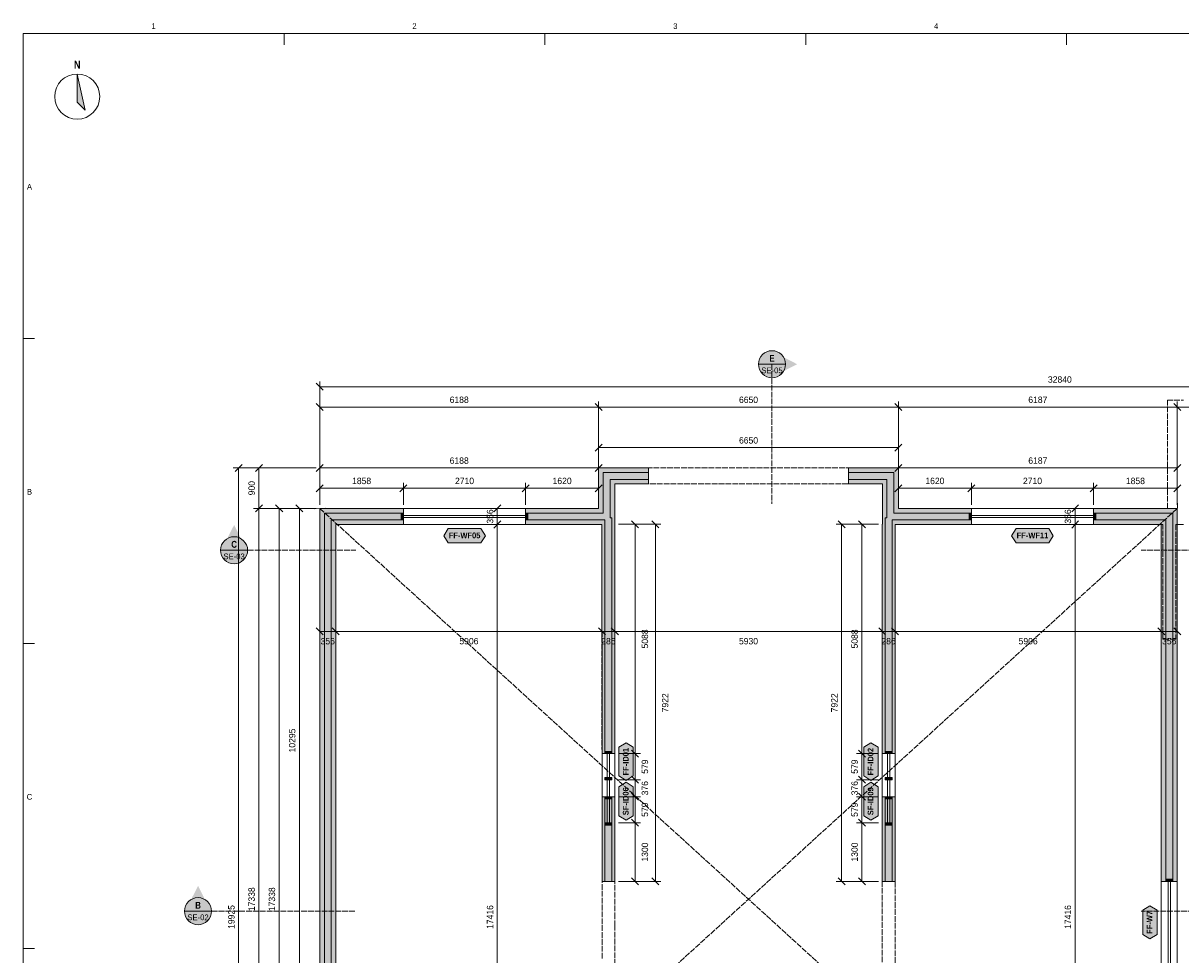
# Model space of a CAD drawing. Header units: millimetres. Extents: x 17 to 587, y 4 to 415.
# Tile 2 of 4: x 20 to 277, y 209 to 415. Entities that reach past the tile are written whole.
import ezdxf
from ezdxf.enums import TextEntityAlignment as Align

# ---------------------------------------------------------------- set-up
doc = ezdxf.new("R2010")
doc.units = ezdxf.units.MM
doc.linetypes.add('DASHED', pattern=[1.524, 1.27, -0.254])
for name, color, linetype in [('FILL-C_B2B2B5', 7, 'Continuous'), ('FILL-EPS', 7, 'Continuous'), ('FILL-INK', 7, 'Continuous'), ('FILL-RED', 7, 'Continuous'), ('FILL-TEAL_DK', 7, 'Continuous'), ('FILL-WHITE', 7, 'Continuous'), ('LINE-C_85297A', 7, 'Continuous'), ('LINE-C_85297A-DASH', 7, 'DASHED'), ('LINE-INK', 7, 'Continuous'), ('LINE-RED', 7, 'Continuous'), ('LINE-RED-DASH', 7, 'DASHED'), ('LINE-STEEL_GREY', 7, 'Continuous'), ('LINE-STEEL_GREY-DASH', 7, 'DASHED'), ('LINE-TEAL_DK', 7, 'Continuous'), ('TEXT-INK', 7, 'Continuous'), ('TEXT-RED', 7, 'Continuous'), ('TEXT-STEEL_GREY', 7, 'Continuous'), ('TEXT-TEAL_DK', 7, 'Continuous')]:
    doc.layers.add(name, color=color, linetype=linetype)
doc.styles.add('OpenSansCondensed-Bold', font='OpenSansCondensed-Bold.ttf')

msp = doc.modelspace()

# ---------------------------------------------------------------- hatches: boundary and pattern name
at = {"layer": 'FILL-C_B2B2B5', "true_color": 0xb2b2b5}
h = msp.add_hatch(color=256, dxfattribs=at)
h.dxf.hatch_style = 1
h.paths.add_polyline_path([(158.76, 314.09), (150.21, 314.09), (150.21, 305.55), (150.6, 305.55), (150.61, 253.24), (149.08, 253.24), (149.08, 305.09), (131.48, 305.09), (131.48, 306.61), (148.69, 306.61), (148.69, 315.61), (158.76, 315.61)])
h = msp.add_hatch(color=256, dxfattribs=at)
h.dxf.hatch_style = 1
h.paths.add_polyline_path([(203.11, 315.61), (213.16, 315.61), (213.16, 306.61), (230.37, 306.61), (230.37, 305.09), (212.77, 305.09), (212.77, 253.24), (211.24, 253.24), (211.24, 305.55), (211.64, 305.55), (211.64, 314.09), (203.11, 314.09)])
h = msp.add_hatch(color=256, dxfattribs=at)
h.dxf.hatch_style = 1
h.paths.add_polyline_path([(168.5, 118.39), (158.82, 118.39), (158.82, 135.27), (136.66, 135.27), (136.66, 127.39), (132.16, 127.39), (132.16, 125.33), (133.18, 125.33), (133.18, 123.81), (132.16, 123.81), (132.16, 118.39), (101.44, 118.39), (101.44, 123.81), (100.42, 123.81), (100.42, 125.33), (101.44, 125.33), (101.44, 127.39), (96.94, 127.39), (96.94, 135.27), (86.82, 135.27), (86.82, 306.61), (104.37, 306.61), (104.37, 305.09), (88.34, 305.09), (88.34, 136.79), (98.46, 136.79), (98.46, 128.91), (102.96, 128.91), (102.96, 125.33), (103.98, 125.33), (103.98, 123.81), (102.96, 123.81), (102.96, 119.91), (130.64, 119.91), (130.64, 123.81), (129.62, 123.81), (129.62, 125.33), (130.64, 125.33), (130.64, 128.91), (135.14, 128.91), (135.14, 136.79), (160.34, 136.79), (160.34, 119.91), (168.5, 119.91)])
h = msp.add_hatch(color=256, dxfattribs=at)
h.dxf.hatch_style = 1
h.paths.add_polyline_path([(273.51, 224.9), (273.51, 305.09), (257.48, 305.09), (257.48, 306.61), (275.03, 306.61), (275.03, 224.9)])
h = msp.add_hatch(color=256, dxfattribs=at)
h.dxf.hatch_style = 1
h.paths.add_polyline_path([(150.61, 243.68), (150.61, 224.9), (149.08, 224.9), (149.08, 243.68)])
h = msp.add_hatch(color=256, dxfattribs=at)
h.dxf.hatch_style = 1
h.paths.add_polyline_path([(212.77, 243.69), (212.77, 224.9), (211.24, 224.9), (211.24, 243.69)])
at = {"layer": 'FILL-EPS', "true_color": 0xccffff}
h = msp.add_hatch(color=256, dxfattribs=at)
h.dxf.hatch_style = 1
h.paths.add_polyline_path([(147.67, 316.63), (158.76, 316.63), (158.76, 315.61), (148.69, 315.61), (148.69, 306.61), (131.48, 306.61), (131.48, 307.63), (147.67, 307.63)])
h = msp.add_hatch(color=256, dxfattribs=at)
h.dxf.hatch_style = 1
h.paths.add_polyline_path([(203.11, 316.63), (214.18, 316.63), (214.18, 307.63), (230.37, 307.63), (230.37, 306.61), (213.16, 306.61), (213.16, 315.61), (203.11, 315.61)])
h = msp.add_hatch(color=256, dxfattribs=at)
h.dxf.hatch_style = 1
h.paths.add_polyline_path([(158.76, 313.07), (151.23, 313.07), (151.23, 304.12), (151.27, 304.12), (151.27, 301.51), (151.27, 291.91), (151.27, 253.24), (150.61, 253.24), (150.6, 305.55), (150.21, 305.55), (150.21, 314.09), (158.76, 314.09)])
h = msp.add_hatch(color=256, dxfattribs=at)
h.dxf.hatch_style = 1
h.paths.add_polyline_path([(203.11, 313.07), (203.11, 314.09), (211.64, 314.09), (211.64, 305.55), (211.24, 305.55), (211.24, 253.24), (210.58, 253.24), (210.58, 304.12), (210.62, 304.12), (210.62, 313.07)])
h = msp.add_hatch(color=256, dxfattribs=at)
h.dxf.hatch_style = 1
h.paths.add_polyline_path([(100.42, 126.37), (95.92, 126.37), (95.92, 134.25), (85.8, 134.25), (85.8, 307.63), (104.37, 307.63), (104.37, 306.61), (86.82, 306.61), (86.82, 135.27), (96.94, 135.27), (96.94, 127.39), (101.44, 127.39), (101.44, 125.33), (100.42, 125.33)])
h = msp.add_hatch(color=256, dxfattribs=at)
h.dxf.hatch_style = 1
h.paths.add_polyline_path([(276.05, 307.63), (276.05, 224.9), (275.03, 224.9), (275.03, 306.61), (257.48, 306.61), (257.48, 307.63)])
h = msp.add_hatch(color=256, dxfattribs=at)
h.dxf.hatch_style = 1
h.paths.add_polyline_path([(104.37, 304.07), (89.36, 304.07), (89.36, 137.81), (99.48, 137.81), (99.48, 129.93), (103.98, 129.93), (103.98, 125.33), (102.96, 125.33), (102.96, 128.91), (98.46, 128.91), (98.46, 136.79), (88.34, 136.79), (88.34, 305.09), (104.37, 305.09)])
h = msp.add_hatch(color=256, dxfattribs=at)
h.dxf.hatch_style = 1
h.paths.add_polyline_path([(148.42, 253.24), (148.42, 255.83), (148.41, 301.51), (148.41, 304.07), (131.48, 304.07), (131.48, 305.09), (149.08, 305.09), (149.08, 253.24)])
h = msp.add_hatch(color=256, dxfattribs=at)
h.dxf.hatch_style = 1
h.paths.add_polyline_path([(230.37, 304.07), (213.43, 304.07), (213.43, 253.24), (212.77, 253.24), (212.77, 305.09), (230.37, 305.09)])
h = msp.add_hatch(color=256, dxfattribs=at)
h.dxf.hatch_style = 1
h.paths.add_polyline_path([(272.49, 224.9), (272.49, 304.07), (257.48, 304.07), (257.48, 305.09), (273.51, 305.09), (273.51, 224.9)])
h = msp.add_hatch(color=256, dxfattribs=at)
h.dxf.hatch_style = 1
h.paths.add_polyline_path([(148.42, 227.38), (148.42, 242.58), (148.42, 243.68), (149.08, 243.68), (149.08, 224.9), (149.96, 224.9), (148.71, 224.9), (148.42, 224.9), (148.42, 226.3)])
h = msp.add_hatch(color=256, dxfattribs=at)
h.dxf.hatch_style = 1
h.paths.add_polyline_path([(151.27, 243.68), (151.27, 242.58), (151.27, 241.77), (151.28, 224.9), (150.61, 224.9), (150.61, 243.68)])
h = msp.add_hatch(color=256, dxfattribs=at)
h.dxf.hatch_style = 1
h.paths.add_polyline_path([(210.58, 243.69), (211.24, 243.69), (211.24, 224.9), (210.58, 224.9)])
h = msp.add_hatch(color=256, dxfattribs=at)
h.dxf.hatch_style = 1
h.paths.add_polyline_path([(213.43, 243.69), (213.43, 224.9), (212.77, 224.9), (212.77, 243.69)])
at = {"layer": 'FILL-INK', "true_color": 0x14141a}
h = msp.add_hatch(color=256, dxfattribs=at)
h.dxf.hatch_style = 1
h.paths.add_polyline_path([(32, 404), (33.75, 396), (32, 397.75)])
at = {"layer": 'FILL-RED', "true_color": 0xb81a1f}
h = msp.add_hatch(color=256, dxfattribs=at)
h.dxf.hatch_style = 1
h.paths.add_polyline_path([(191.73, 339.63), (186.13, 342.48), (186.13, 336.78)])
h = msp.add_hatch(color=256, dxfattribs=at)
h.dxf.hatch_style = 1
h.paths.add_polyline_path([(66.8, 303.96), (63.95, 298.36), (69.65, 298.36)])
h = msp.add_hatch(color=256, dxfattribs=at)
h.dxf.hatch_style = 1
h.paths.add_polyline_path([(58.8, 223.89), (55.95, 218.29), (61.65, 218.29)])
at = {"layer": 'FILL-TEAL_DK', "true_color": 0x006b5c}
h = msp.add_hatch(color=256, dxfattribs=at)
h.dxf.hatch_style = 1
h.paths.add_polyline_path([(104.38, 306.61), (104.38, 305.09), (103.88, 305.09), (103.88, 306.61)])
h = msp.add_hatch(color=256, dxfattribs=at)
h.dxf.hatch_style = 1
h.paths.add_polyline_path([(131.48, 306.61), (131.98, 306.61), (131.98, 306.61), (131.98, 306.61), (131.98, 305.09), (131.98, 305.09), (131.98, 305.09), (131.48, 305.09), (131.48, 305.09), (131.48, 305.09), (131.48, 306.61), (131.48, 306.61)])
h = msp.add_hatch(color=256, dxfattribs=at)
h.dxf.hatch_style = 1
h.paths.add_polyline_path([(230.38, 306.61), (230.38, 305.09), (229.88, 305.09), (229.88, 306.61)])
h = msp.add_hatch(color=256, dxfattribs=at)
h.dxf.hatch_style = 1
h.paths.add_polyline_path([(257.48, 306.61), (257.98, 306.61), (257.98, 305.09), (257.48, 305.09)])
h = msp.add_hatch(color=256, dxfattribs=at)
h.dxf.hatch_style = 1
h.paths.add_polyline_path([(149.08, 253.74), (150.61, 253.74), (150.61, 253.24), (149.08, 253.24)])
h = msp.add_hatch(color=256, dxfattribs=at)
h.dxf.hatch_style = 1
h.paths.add_polyline_path([(211.24, 253.74), (212.77, 253.74), (212.77, 253.24), (211.24, 253.24)])
h = msp.add_hatch(color=256, dxfattribs=at)
h.dxf.hatch_style = 1
h.paths.add_polyline_path([(149.08, 247.95), (150.61, 247.95), (150.61, 247.45), (149.08, 247.45)])
h = msp.add_hatch(color=256, dxfattribs=at)
h.dxf.hatch_style = 1
h.paths.add_polyline_path([(211.24, 247.95), (212.77, 247.95), (212.77, 247.45), (211.24, 247.45)])
h = msp.add_hatch(color=256, dxfattribs=at)
h.dxf.hatch_style = 1
h.paths.add_polyline_path([(149.08, 243.69), (150.61, 243.69), (150.61, 243.19), (149.08, 243.19)])
h = msp.add_hatch(color=256, dxfattribs=at)
h.dxf.hatch_style = 1
h.paths.add_polyline_path([(211.24, 243.69), (212.77, 243.69), (212.77, 243.19), (211.24, 243.19)])
h = msp.add_hatch(color=256, dxfattribs=at)
h.dxf.hatch_style = 1
h.paths.add_polyline_path([(149.08, 237.9), (150.61, 237.9), (150.61, 237.4), (149.08, 237.4)])
h = msp.add_hatch(color=256, dxfattribs=at)
h.dxf.hatch_style = 1
h.paths.add_polyline_path([(211.24, 237.9), (212.77, 237.9), (212.77, 237.4), (211.24, 237.4)])
h = msp.add_hatch(color=256, dxfattribs=at)
h.dxf.hatch_style = 1
h.paths.add_polyline_path([(273.51, 225.4), (275.04, 225.4), (275.04, 224.9), (273.51, 224.9)])
at = {"layer": 'FILL-WHITE', "true_color": 0xffffff}
h = msp.add_hatch(color=256, dxfattribs=at)
h.dxf.hatch_style = 1
h.paths.add_polyline_path([(189.13, 339.63), (189.02, 340.4), (188.72, 341.13), (188.25, 341.75), (187.63, 342.22), (186.9, 342.52), (186.13, 342.63), (185.35, 342.52), (184.63, 342.22), (184, 341.75), (183.53, 341.13), (183.23, 340.4), (183.13, 339.63), (183.23, 338.85), (183.53, 338.13), (184, 337.5), (184.63, 337.03), (185.35, 336.73), (186.13, 336.63), (186.9, 336.73), (187.63, 337.03), (188.25, 337.5), (188.72, 338.13), (189.02, 338.85)])
h = msp.add_hatch(color=256, dxfattribs=at)
h.dxf.hatch_style = 1
h.paths.add_polyline_path([(113.3, 301.57), (114.3, 303.17), (121.55, 303.17), (122.55, 301.57), (121.55, 299.97), (114.3, 299.97)])
h = msp.add_hatch(color=256, dxfattribs=at)
h.dxf.hatch_style = 1
h.paths.add_polyline_path([(239.3, 301.57), (240.3, 303.17), (247.55, 303.17), (248.55, 301.57), (247.55, 299.97), (240.3, 299.97)])
h = msp.add_hatch(color=256, dxfattribs=at)
h.dxf.hatch_style = 1
h.paths.add_polyline_path([(69.8, 298.36), (69.7, 299.14), (69.4, 299.86), (68.92, 300.48), (68.3, 300.96), (67.58, 301.26), (66.8, 301.36), (66.02, 301.26), (65.3, 300.96), (64.68, 300.48), (64.2, 299.86), (63.9, 299.14), (63.8, 298.36), (63.9, 297.58), (64.2, 296.86), (64.68, 296.24), (65.3, 295.76), (66.02, 295.46), (66.8, 295.36), (67.58, 295.46), (68.3, 295.76), (68.92, 296.24), (69.4, 296.86), (69.7, 297.58)])
h = msp.add_hatch(color=256, dxfattribs=at)
h.dxf.hatch_style = 1
h.paths.add_polyline_path([(153.77, 247.29), (152.17, 248.29), (152.17, 254.64), (153.77, 255.64), (155.37, 254.64), (155.37, 248.29)])
h = msp.add_hatch(color=256, dxfattribs=at)
h.dxf.hatch_style = 1
h.paths.add_polyline_path([(208.08, 247.29), (206.48, 248.29), (206.48, 254.64), (208.08, 255.64), (209.68, 254.64), (209.68, 248.29)])
h = msp.add_hatch(color=256, dxfattribs=at)
h.dxf.hatch_style = 1
h.paths.add_polyline_path([(153.77, 238.45), (152.17, 239.45), (152.17, 245.9), (153.77, 246.9), (155.37, 245.9), (155.37, 239.45)])
h = msp.add_hatch(color=256, dxfattribs=at)
h.dxf.hatch_style = 1
h.paths.add_polyline_path([(208.08, 238.45), (206.48, 239.45), (206.48, 245.9), (208.08, 246.9), (209.68, 245.9), (209.68, 239.45)])
h = msp.add_hatch(color=256, dxfattribs=at)
h.dxf.hatch_style = 1
h.paths.add_polyline_path([(61.8, 218.29), (61.7, 219.07), (61.4, 219.79), (60.92, 220.41), (60.3, 220.89), (59.58, 221.19), (58.8, 221.29), (58.02, 221.19), (57.3, 220.89), (56.68, 220.41), (56.2, 219.79), (55.9, 219.07), (55.8, 218.29), (55.9, 217.51), (56.2, 216.79), (56.68, 216.17), (57.3, 215.69), (58.02, 215.39), (58.8, 215.29), (59.58, 215.39), (60.3, 215.69), (60.92, 216.17), (61.4, 216.79), (61.7, 217.51)])
h = msp.add_hatch(color=256, dxfattribs=at)
h.dxf.hatch_style = 1
h.paths.add_polyline_path([(269.99, 212.12), (268.39, 213.12), (268.39, 218.48), (269.99, 219.48), (271.59, 218.48), (271.59, 213.12)])

# ---------------------------------------------------------------- linework, layer by layer
at = {"layer": 'LINE-C_85297A', "lineweight": 5}
for p, q in [((275.99, 306.43), (276.11, 308.82)), ((84.6, 307.57), (87, 307.68))]:
    msp.add_line(p, q, dxfattribs=at)
at = {"layer": 'LINE-C_85297A-DASH', "lineweight": 5}
for p, q in [((85.8, 134.25), (276.05, 307.63)), ((85.8, 307.63), (276.05, 134.25))]:
    msp.add_line(p, q, dxfattribs=at)
at = {"layer": 'LINE-INK', "lineweight": 5}
for p, q in [((77.88, 413), (77.88, 410.5)), ((135.75, 413), (135.75, 410.5)), ((193.62, 413), (193.62, 410.5)), ((251.5, 413), (251.5, 410.5)), ((20, 345.33), (22.5, 345.33)), ((86.58, 333.85), (85.02, 335.4)), ((85.8, 317.43), (85.8, 335.83)), ((414.2, 334.63), (85.8, 334.63)), ((85.8, 317.43), (85.8, 331.33)), ((147.67, 317.43), (147.67, 331.33)), ((214.18, 317.43), (214.18, 331.33)), ((276.05, 317.43), (276.05, 331.33)), ((86.58, 329.35), (85.02, 330.9)), ((414.2, 330.13), (85.8, 330.13)), ((148.45, 329.35), (146.9, 330.9)), ((214.95, 329.35), (213.4, 330.9)), ((276.83, 329.35), (275.27, 330.9)), ((146.9, 320.35), (148.45, 321.9)), ((147.67, 317.43), (147.67, 322.33)), ((147.67, 321.13), (214.18, 321.13)), ((213.4, 320.35), (214.95, 321.9)), ((214.18, 317.43), (214.18, 322.33)), ((85, 316.63), (66.6, 316.63)), ((68.58, 317.4), (67.02, 315.85)), ((67.8, 316.63), (67.8, 117.37)), ((85, 316.63), (71.1, 316.63)), ((73.08, 317.4), (71.52, 315.85)), ((72.3, 316.63), (72.3, 117.37)), ((85.02, 315.85), (86.58, 317.4)), ((85.8, 308.43), (85.8, 317.83)), ((85.8, 316.63), (147.67, 316.63)), ((146.9, 315.85), (148.45, 317.4)), ((147.67, 308.43), (147.67, 317.83)), ((213.4, 315.85), (214.95, 317.4)), ((214.18, 308.43), (214.18, 317.83)), ((214.18, 316.63), (276.05, 316.63)), ((275.27, 315.85), (276.83, 317.4)), ((276.05, 308.43), (276.05, 317.83)), ((85.02, 311.35), (86.58, 312.9)), ((85.8, 308.43), (85.8, 313.33)), ((85.8, 312.13), (147.67, 312.13)), ((103.6, 311.35), (105.15, 312.9)), ((104.38, 308.43), (104.38, 313.33)), ((130.7, 311.35), (132.25, 312.9)), ((131.48, 308.43), (131.48, 313.33)), ((146.9, 311.35), (148.45, 312.9)), ((147.67, 308.43), (147.67, 313.33)), ((213.4, 311.35), (214.95, 312.9)), ((214.18, 308.43), (214.18, 313.33)), ((214.18, 312.13), (276.05, 312.13)), ((229.6, 311.35), (231.15, 312.9)), ((230.38, 308.43), (230.38, 313.33)), ((256.7, 311.35), (258.25, 312.9)), ((257.48, 308.43), (257.48, 313.33)), ((275.27, 311.35), (276.83, 312.9)), ((276.05, 308.43), (276.05, 313.33)), ((73.08, 308.4), (71.52, 306.85)), ((77.58, 306.85), (76.02, 308.4)), ((82.08, 306.85), (80.52, 308.4)), ((125.96, 308.4), (124.41, 306.85)), ((254.17, 308.4), (252.62, 306.85)), ((85, 307.63), (71.1, 307.63)), ((85, 307.63), (75.6, 307.63)), ((76.8, 134.25), (76.8, 307.63)), ((85, 307.63), (80.1, 307.63)), ((81.3, 134.25), (81.3, 307.63)), ((131.48, 307.63), (104.38, 307.63)), ((131.48, 306.1), (104.38, 306.1)), ((125.19, 307.63), (123.99, 307.63)), ((125.19, 307.63), (125.19, 117.37)), ((257.48, 307.63), (230.38, 307.63)), ((257.48, 306.1), (230.38, 306.1)), ((253.39, 307.63), (252.19, 307.63)), ((253.39, 307.63), (253.39, 117.37)), ((131.48, 305.6), (104.38, 305.6)), ((131.48, 304.07), (104.38, 304.07)), ((125.19, 304.07), (123.99, 304.07)), ((125.96, 304.85), (124.41, 303.29)), ((152.07, 304.12), (156.97, 304.12)), ((152.07, 304.12), (161.47, 304.12)), ((154.99, 304.9), (156.55, 303.34)), ((155.77, 304.12), (155.78, 224.9)), ((159.49, 304.9), (161.05, 303.34)), ((160.27, 304.12), (160.28, 224.9)), ((209.78, 304.12), (200.38, 304.12)), ((202.35, 303.34), (200.8, 304.9)), ((201.58, 224.9), (201.58, 304.12)), ((209.78, 304.12), (204.88, 304.12)), ((206.85, 303.34), (205.3, 304.9)), ((206.08, 224.9), (206.08, 304.12)), ((257.48, 305.6), (230.38, 305.6)), ((257.48, 304.07), (230.38, 304.07)), ((253.39, 304.07), (252.19, 304.07)), ((254.17, 304.85), (252.62, 303.29)), ((85.02, 281.13), (86.58, 279.57)), ((85.8, 280.35), (276.05, 280.36)), ((85.8, 280.35), (85.8, 279.15)), ((88.58, 281.13), (90.13, 279.57)), ((89.36, 280.35), (89.36, 279.15)), ((147.64, 281.13), (149.19, 279.58)), ((148.42, 280.35), (148.42, 279.15)), ((150.49, 281.13), (152.05, 279.58)), ((151.27, 280.35), (151.27, 279.15)), ((209.8, 281.13), (211.35, 279.58)), ((210.58, 280.36), (210.58, 279.16)), ((212.65, 281.13), (214.21, 279.58)), ((213.43, 280.36), (213.43, 279.16)), ((271.72, 281.14), (273.27, 279.58)), ((272.49, 280.36), (272.49, 279.16)), ((275.27, 281.14), (276.83, 279.58)), ((276.05, 280.36), (276.05, 279.16)), ((20, 277.67), (22.5, 277.67)), ((148.42, 253.24), (148.42, 243.69)), ((149.59, 253.24), (149.59, 243.69)), ((150.09, 253.24), (150.09, 243.69)), ((151.27, 253.24), (151.27, 243.69)), ((152.07, 253.24), (156.97, 253.24)), ((155, 254.02), (156.55, 252.46)), ((209.78, 253.24), (204.88, 253.24)), ((206.85, 252.46), (205.3, 254.02)), ((210.58, 243.69), (210.58, 253.24)), ((211.76, 243.69), (211.76, 253.24)), ((212.26, 243.69), (212.26, 253.24)), ((213.44, 243.69), (213.44, 253.24)), ((148.42, 247.45), (148.42, 237.9)), ((149.59, 247.45), (149.59, 237.9)), ((150.09, 247.45), (150.09, 237.9)), ((151.27, 247.45), (151.27, 237.9)), ((152.07, 247.45), (156.97, 247.45)), ((155, 248.23), (156.55, 246.67)), ((209.78, 247.45), (204.88, 247.45)), ((206.85, 246.67), (205.3, 248.23)), ((210.58, 237.9), (210.58, 247.45)), ((211.76, 237.9), (211.76, 247.45)), ((212.26, 237.9), (212.26, 247.45)), ((213.44, 237.9), (213.44, 247.45)), ((155, 244.47), (156.55, 242.91)), ((206.85, 242.91), (205.3, 244.47)), ((152.07, 243.69), (156.97, 243.69)), ((209.78, 243.69), (204.88, 243.69)), ((152.07, 237.9), (156.97, 237.9)), ((155, 238.68), (156.55, 237.12)), ((209.78, 237.9), (204.88, 237.9)), ((206.85, 237.12), (205.3, 238.68)), ((152.08, 224.9), (156.98, 224.9)), ((152.08, 224.9), (161.48, 224.9)), ((155, 225.68), (156.55, 224.12)), ((159.5, 225.68), (161.05, 224.12)), ((209.78, 224.9), (200.38, 224.9)), ((202.35, 224.12), (200.8, 225.68)), ((209.78, 224.9), (204.88, 224.9)), ((206.85, 224.12), (205.3, 225.68)), ((272.49, 224.9), (272.49, 206.7)), ((274.02, 224.9), (274.02, 206.7)), ((274.52, 224.9), (274.52, 206.7)), ((276.05, 224.9), (276.05, 206.7)), ((20, 210), (22.5, 210))]:
    msp.add_line(p, q, dxfattribs=at)
for points in [[(20, 7), (587, 7), (587, 413), (20, 413)], [(32, 404), (33.75, 396), (32, 397.75)], [(147.67, 307.63), (147.67, 316.63), (158.76, 316.63), (158.76, 313.07), (151.23, 313.07), (151.23, 304.12), (151.27, 304.12), (151.27, 301.51), (151.27, 291.91), (151.27, 253.24), (148.42, 253.24), (148.42, 255.83), (148.41, 301.51), (148.41, 304.07), (131.48, 304.07), (131.48, 307.63)], [(210.62, 313.07), (203.11, 313.07), (203.11, 316.63), (214.18, 316.63), (214.18, 307.63), (230.37, 307.63), (230.37, 304.07), (213.43, 304.07), (213.43, 253.24), (210.58, 253.24), (210.58, 304.12), (210.62, 304.12)], [(257.48, 307.63), (276.05, 307.63), (276.05, 224.9), (272.49, 224.9), (272.49, 304.07), (257.48, 304.07)], [(148.42, 226.3), (148.42, 227.38), (148.42, 242.58), (148.42, 243.68), (151.27, 243.68), (151.27, 242.58), (151.27, 241.77), (151.28, 224.9), (148.71, 224.9), (148.42, 224.9)], [(210.58, 224.9), (210.58, 243.69), (213.43, 243.69), (213.43, 224.9)]]:
    msp.add_lwpolyline(points, close=True, dxfattribs=at)
msp.add_lwpolyline([(85.8, 134.25), (85.8, 307.63), (104.37, 307.63), (104.37, 304.07), (89.36, 304.07), (89.36, 137.81)], dxfattribs=at)
msp.add_circle((32, 399), 5, dxfattribs=at)
at = {"layer": 'LINE-RED', "lineweight": 5}
for p, q in [((183.13, 339.63), (189.13, 339.63)), ((63.8, 298.36), (69.8, 298.36)), ((55.8, 218.29), (61.8, 218.29))]:
    msp.add_line(p, q, dxfattribs=at)
for centre in [(186.13, 339.63), (66.8, 298.36), (58.8, 218.29)]:
    msp.add_circle(centre, 3, dxfattribs=at)
at = {"layer": 'LINE-RED-DASH', "lineweight": 5}
for p, q in [((186.13, 339.63), (186.13, 308.63)), ((66.8, 298.36), (93.8, 298.36)), ((295.05, 298.36), (268.05, 298.36)), ((58.8, 218.29), (93.8, 218.29)), ((304.05, 218.29), (268.05, 218.29))]:
    msp.add_line(p, q, dxfattribs=at)
at = {"layer": 'LINE-STEEL_GREY', "lineweight": 5}
for points in [[(158.76, 314.09), (150.21, 314.09), (150.21, 305.55), (150.6, 305.55), (150.61, 253.24), (149.08, 253.24), (149.08, 305.09), (131.48, 305.09), (131.48, 306.61), (148.69, 306.61), (148.69, 315.61), (158.76, 315.61)], [(203.11, 315.61), (213.16, 315.61), (213.16, 306.61), (230.37, 306.61), (230.37, 305.09), (212.77, 305.09), (212.77, 253.24), (211.24, 253.24), (211.24, 305.55), (211.64, 305.55), (211.64, 314.09), (203.11, 314.09)], [(273.51, 224.9), (273.51, 305.09), (257.48, 305.09), (257.48, 306.61), (275.03, 306.61), (275.03, 224.9)], [(150.61, 243.68), (150.61, 224.9), (149.08, 224.9), (149.08, 243.68)], [(212.77, 243.69), (212.77, 224.9), (211.24, 224.9), (211.24, 243.69)]]:
    msp.add_lwpolyline(points, close=True, dxfattribs=at)
msp.add_lwpolyline([(86.82, 135.27), (86.82, 306.61), (104.37, 306.61), (104.37, 305.09), (88.34, 305.09), (88.34, 136.79)], dxfattribs=at)
at = {"layer": 'LINE-STEEL_GREY-DASH', "lineweight": 5}
for points in [[(85.8, 134.25), (85.8, 307.63), (147.67, 307.63), (147.67, 316.63), (214.18, 316.63), (214.18, 307.63), (273.85, 307.63), (273.85, 331.63), (277.41, 331.63)], [(210.58, 153.6), (210.58, 304.12), (210.62, 304.12), (210.62, 313.07), (151.23, 313.07), (151.23, 304.12), (151.27, 304.12), (151.27, 267.85), (151.27, 240.55), (151.27, 240.22), (151.27, 236.8), (151.27, 236.46), (151.27, 236.33), (151.27, 236.3), (151.27, 217.77), (151.27, 217.76), (151.27, 215.24), (151.27, 199.02)], [(148.42, 207.8), (148.42, 235.97), (148.42, 235.97), (148.42, 238.65), (148.42, 239.15), (148.42, 241.58), (148.42, 253.11), (148.42, 253.5), (148.41, 303.07), (148.41, 304.07), (89.36, 304.07), (89.36, 137.81)], [(277.41, 304.07), (275.71, 304.07), (275.71, 278.6), (272.85, 278.6), (272.85, 304.07), (213.43, 304.07), (213.43, 153.6)]]:
    msp.add_lwpolyline(points, dxfattribs=at)
at = {"layer": 'LINE-TEAL_DK', "lineweight": 5}
for points in [[(104.38, 306.61), (104.38, 305.09), (103.88, 305.09), (103.88, 306.61)], [(131.48, 306.61), (131.98, 306.61), (131.98, 306.61), (131.98, 306.61), (131.98, 305.09), (131.98, 305.09), (131.98, 305.09), (131.48, 305.09), (131.48, 305.09), (131.48, 305.09), (131.48, 306.61), (131.48, 306.61)], [(230.38, 306.61), (230.38, 305.09), (229.88, 305.09), (229.88, 306.61)], [(257.48, 306.61), (257.98, 306.61), (257.98, 305.09), (257.48, 305.09)], [(113.3, 301.57), (114.3, 303.17), (121.55, 303.17), (122.55, 301.57), (121.55, 299.97), (114.3, 299.97)], [(239.3, 301.57), (240.3, 303.17), (247.55, 303.17), (248.55, 301.57), (247.55, 299.97), (240.3, 299.97)], [(153.77, 247.29), (152.17, 248.29), (152.17, 254.64), (153.77, 255.64), (155.37, 254.64), (155.37, 248.29)], [(208.08, 247.29), (206.48, 248.29), (206.48, 254.64), (208.08, 255.64), (209.68, 254.64), (209.68, 248.29)], [(149.08, 253.74), (150.61, 253.74), (150.61, 253.24), (149.08, 253.24)], [(211.24, 253.74), (212.77, 253.74), (212.77, 253.24), (211.24, 253.24)], [(149.08, 247.95), (150.61, 247.95), (150.61, 247.45), (149.08, 247.45)], [(153.77, 238.45), (152.17, 239.45), (152.17, 245.9), (153.77, 246.9), (155.37, 245.9), (155.37, 239.45)], [(208.08, 238.45), (206.48, 239.45), (206.48, 245.9), (208.08, 246.9), (209.68, 245.9), (209.68, 239.45)], [(211.24, 247.95), (212.77, 247.95), (212.77, 247.45), (211.24, 247.45)], [(149.08, 243.69), (150.61, 243.69), (150.61, 243.19), (149.08, 243.19)], [(211.24, 243.69), (212.77, 243.69), (212.77, 243.19), (211.24, 243.19)], [(149.08, 237.9), (150.61, 237.9), (150.61, 237.4), (149.08, 237.4)], [(211.24, 237.9), (212.77, 237.9), (212.77, 237.4), (211.24, 237.4)], [(273.51, 225.4), (275.04, 225.4), (275.04, 224.9), (273.51, 224.9)], [(269.99, 212.12), (268.39, 213.12), (268.39, 218.48), (269.99, 219.48), (271.59, 218.48), (271.59, 213.12)]]:
    msp.add_lwpolyline(points, close=True, dxfattribs=at)

# ---------------------------------------------------------------- texts
at = {"layer": 'TEXT-INK', "style": 'OpenSansCondensed-Bold'}
msp.add_text('N', height=1.78, dxfattribs=at).set_placement((32, 405.2), align=Align.CENTER)
at = {"layer": 'TEXT-INK'}
for s, p in [('32840', (250, 335.53)), ('6188', (116.74, 331.03)), ('6650', (180.93, 331.03)), ('6187', (245.11, 331.03)), ('6650', (180.93, 322.03)), ('6188', (116.74, 317.53)), ('6187', (245.11, 317.53)), ('1858', (95.09, 313.03)), ('2710', (117.93, 313.03)), ('1620', (139.57, 313.03)), ('1620', (222.28, 313.03)), ('2710', (243.93, 313.03)), ('1858', (266.76, 313.03))]:
    msp.add_text(s, height=1.422, dxfattribs=at).set_placement(p, align=Align.CENTER)
for s, rotation, p in [('900', 90, (71.4, 312.13)), ('356', 90, (124.29, 305.85)), ('356', 90, (252.49, 305.85)), ('5088', 90.0029, (158.65, 278.68)), ('5088', 90, (205.18, 278.68)), ('356', 0.0029, (87.58, 277.47)), ('5906', 0.0029, (118.89, 277.48)), ('286', 0.0029, (149.84, 277.48)), ('5930', 0.0029, (180.92, 277.48)), ('286', 0.0029, (212, 277.48)), ('5906', 0.0029, (242.96, 277.48)), ('356', 0.0029, (274.27, 277.48)), ('7922', 90.0029, (163.15, 264.51)), ('7922', 90, (200.68, 264.51)), ('10295', 90, (80.4, 256.15)), ('579', 90.0029, (158.65, 250.35)), ('579', 90, (205.18, 250.35)), ('376', 90.0029, (158.65, 245.57)), ('376', 90, (205.18, 245.57)), ('579', 90.0029, (158.65, 240.8)), ('579', 90, (205.18, 240.8)), ('1300', 90.0029, (158.65, 231.4)), ('1300', 90, (205.18, 231.4)), ('17338', 90, (71.4, 220.94)), ('17338', 90, (75.9, 220.94)), ('19925', 90, (66.9, 217)), ('17416', 90, (124.29, 216.99)), ('17416', 90, (252.49, 216.99))]:
    msp.add_text(s, height=1.422, rotation=rotation, dxfattribs=at).set_placement(p, align=Align.CENTER)
at = {"layer": 'TEXT-RED', "style": 'OpenSansCondensed-Bold'}
for s, p in [('E', (186.13, 340.18)), ('C', (66.8, 298.91)), ('B', (58.8, 218.84))]:
    msp.add_text(s, height=1.52, dxfattribs=at).set_placement(p, align=Align.CENTER)
at = {"layer": 'TEXT-RED'}
for s, p in [('SE-05', (186.13, 337.63)), ('SE-03', (66.8, 296.36)), ('SE-02', (58.8, 216.29))]:
    msp.add_text(s, height=1.27, dxfattribs=at).set_placement(p, align=Align.CENTER)
at = {"layer": 'TEXT-STEEL_GREY'}
for s, p in [('1', (48.94, 414)), ('2', (106.81, 414)), ('3', (164.69, 414)), ('4', (222.56, 414)), ('A', (21.4, 378.37)), ('B', (21.4, 310.7)), ('C', (21.4, 243.03))]:
    msp.add_text(s, height=1.27, dxfattribs=at).set_placement(p, align=Align.CENTER)
at = {"layer": 'TEXT-TEAL_DK', "style": 'OpenSansCondensed-Bold'}
for s, p in [('FF-WF05', (117.93, 301.02)), ('FF-WF11', (243.93, 301.02))]:
    msp.add_text(s, height=1.27, dxfattribs=at).set_placement(p, align=Align.CENTER)
for s, p in [('FF-ID01', (154.32, 251.46)), ('FF-ID02', (208.63, 251.46)), ('SF-ID06', (154.32, 242.67)), ('SF-ID09', (208.63, 242.67)), ('FF-W7', (270.54, 215.8))]:
    msp.add_text(s, height=1.27, rotation=90, dxfattribs=at).set_placement(p, align=Align.CENTER)

doc.saveas('drawing.dxf')
